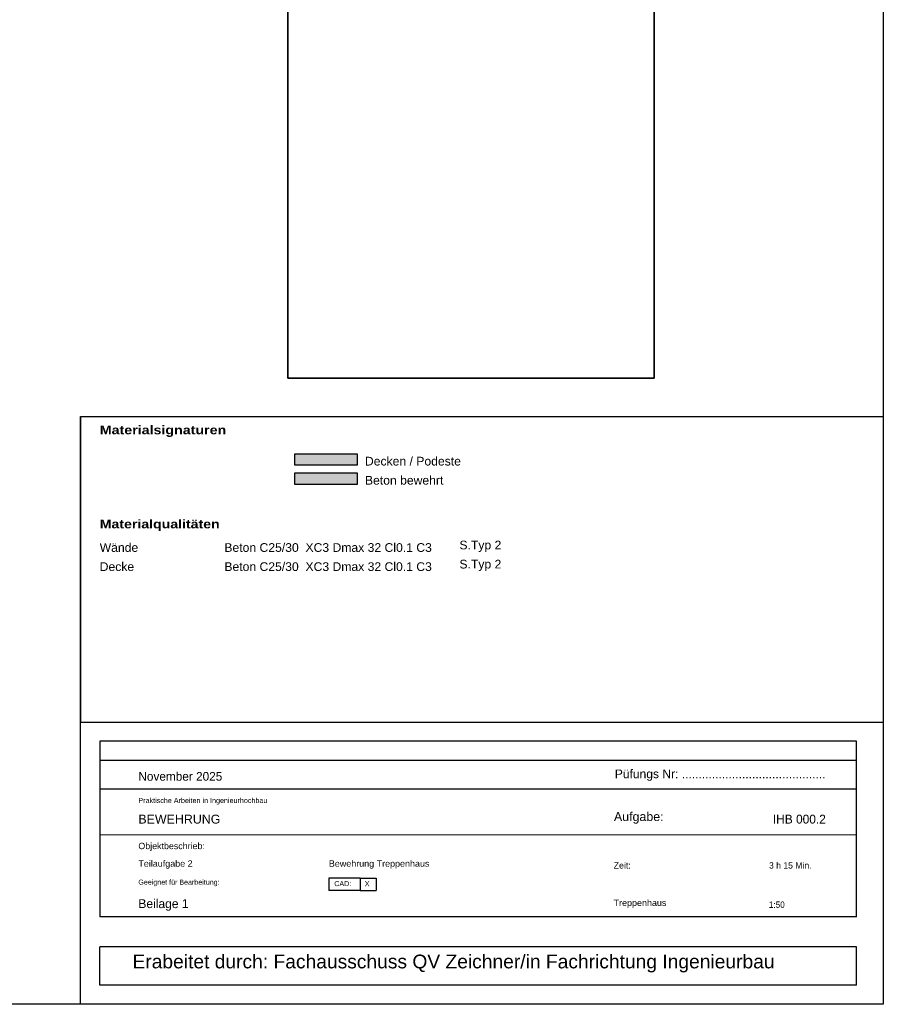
# Model space of a CAD drawing. Header units: metres. Extents: x 0.2 to 47.2, y 0.2 to 23.6.
# Tile 18 of 21: x 35.9 to 47.2, y 0.2 to 13.1. Entities that reach past the tile are written whole.
import ezdxf

# ---------------------------------------------------------------- set-up
doc = ezdxf.new("R2010")
doc.units = ezdxf.units.M
doc.header["$XCLIPFRAME"] = 0
doc.linetypes.add('AUSGEZOGEN', pattern=[0])
doc.linetypes.add('STRICHLINIE_S4', pattern=[0.33, 0.25, -0.08])
for name, color, linetype, lineweight in [('XR$1$Beton geschnitten', 117, 'AUSGEZOGEN', 50), ('XR$1$Beton verdeckt vorne', 117, 'STRICHLINIE_S4', 25), ('XR$1$Niveaus', 7, 'AUSGEZOGEN', 25), ('XR$1$STANDARD_1', 7, 'AUSGEZOGEN', 13), ('XR$1$STILFLAECHE_1', 7, 'AUSGEZOGEN', 25), ('XR$1$Text Decke', 7, 'AUSGEZOGEN', 25), ('XR$1$Vermassung Decke', 7, 'AUSGEZOGEN', 25)]:
    doc.layers.add(name, color=color, linetype=linetype, lineweight=lineweight)
doc.styles.add('ARIAL', font='arial.ttf')
picture_1 = doc.add_image_def('image1.tif', size_in_pixel=(880, 1103))

# ---------------------------------------------------------------- blocks, each defined once
blk = doc.blocks.new('COMPLEXOBJECT_0')
at = {"layer": 'XR$1$STANDARD_1', "color": 7, "linetype": 'AUSGEZOGEN', "lineweight": -3, "transparency": 33554687}
blk.add_line((36.7, 3.892), (36.7, 7.892), dxfattribs=at)
blk = doc.blocks.new('COMPLEXOBJECT_1')
at = {"layer": 'XR$1$STANDARD_1', "color": 7, "linetype": 'AUSGEZOGEN', "lineweight": -3, "transparency": 33554687}
blk.add_line((36.7, 7.892), (47.2, 7.892), dxfattribs=at)
blk = doc.blocks.new('COMPLEXOBJECT_2')
at = {"layer": 'XR$1$STANDARD_1', "color": 7, "linetype": 'AUSGEZOGEN', "lineweight": 18, "transparency": 33554687}
blk.add_line((36.7, 0.2), (36.7, 0.2), dxfattribs=at)
blk = doc.blocks.new('COMPLEXOBJECT_3')
at = {"layer": 'XR$1$STANDARD_1', "color": 7, "linetype": 'AUSGEZOGEN', "lineweight": 13, "transparency": 33554687}
blk.add_line((36.7, 0.2), (36.7, 0.45), dxfattribs=at)
blk = doc.blocks.new('COMPLEXOBJECT_4')
at = {"layer": 'XR$1$STANDARD_1', "color": 7, "linetype": 'AUSGEZOGEN', "lineweight": 25, "transparency": 33554687}
blk.add_line((36.7, 0.2), (36.7, 3.892), dxfattribs=at)
blk = doc.blocks.new('COMPLEXOBJECT_5')
at = {"layer": 'XR$1$STANDARD_1', "color": 7, "linetype": 'AUSGEZOGEN', "lineweight": 25, "transparency": 33554687}
blk.add_line((46.85, 0.452), (36.95, 0.45), dxfattribs=at)
blk = doc.blocks.new('COMPLEXOBJECT_6')
at = {"layer": 'XR$1$STANDARD_1', "color": 7, "linetype": 'AUSGEZOGEN', "lineweight": 25, "transparency": 33554687}
blk.add_line((46.85, 0.952), (36.95, 0.95), dxfattribs=at)
blk = doc.blocks.new('COMPLEXOBJECT_7')
at = {"layer": 'XR$1$STANDARD_1', "color": 7, "linetype": 'AUSGEZOGEN', "lineweight": 25, "transparency": 33554687}
blk.add_line((46.85, 3.642), (36.95, 3.642), dxfattribs=at)
blk = doc.blocks.new('COMPLEXOBJECT_8')
at = {"layer": 'XR$1$STANDARD_1', "color": 7, "linetype": 'AUSGEZOGEN', "lineweight": 25, "transparency": 33554687}
blk.add_line((46.85, 3.392), (36.95, 3.39), dxfattribs=at)
blk = doc.blocks.new('COMPLEXOBJECT_9')
at = {"layer": 'XR$1$STANDARD_1', "color": 7, "linetype": 'AUSGEZOGEN', "lineweight": 25, "transparency": 33554687}
blk.add_line((46.85, 3.017), (36.95, 3.015), dxfattribs=at)
blk = doc.blocks.new('COMPLEXOBJECT_10')
at = {"layer": 'XR$1$STANDARD_1', "color": 7, "linetype": 'AUSGEZOGEN', "lineweight": 25, "transparency": 33554687}
blk.add_line((46.85, 2.417), (36.95, 2.415), dxfattribs=at)
blk = doc.blocks.new('COMPLEXOBJECT_11')
at = {"layer": 'XR$1$STANDARD_1', "color": 7, "linetype": 'AUSGEZOGEN', "lineweight": 25, "transparency": 33554687}
blk.add_line((46.85, 1.345), (36.95, 1.344), dxfattribs=at)
blk = doc.blocks.new('COMPLEXOBJECT_13')
at = {"layer": 'XR$1$STANDARD_1', "color": 7, "linetype": 'AUSGEZOGEN', "lineweight": 25, "transparency": 33554687}
blk.add_line((36.95, 3.642), (36.95, 2.415), dxfattribs=at)
blk = doc.blocks.new('COMPLEXOBJECT_14')
at = {"layer": 'XR$1$STANDARD_1', "color": 7, "linetype": 'AUSGEZOGEN', "lineweight": 25, "transparency": 33554687}
blk.add_line((36.95, 0.45), (36.95, 0.95), dxfattribs=at)
blk = doc.blocks.new('COMPLEXOBJECT_15')
at = {"layer": 'XR$1$STANDARD_1', "color": 7, "linetype": 'AUSGEZOGEN', "lineweight": 25, "transparency": 33554687}
blk.add_line((46.85, 2.417), (46.85, 3.642), dxfattribs=at)
blk = doc.blocks.new('COMPLEXOBJECT_16')
at = {"layer": 'XR$1$STANDARD_1', "color": 7, "linetype": 'AUSGEZOGEN', "lineweight": 25, "transparency": 33554687}
blk.add_line((46.85, 0.452), (46.85, 0.952), dxfattribs=at)
blk = doc.blocks.new('COMPLEXOBJECT_17')
at = {"layer": 'XR$1$STANDARD_1', "color": 7, "linetype": 'AUSGEZOGEN', "lineweight": 25, "transparency": 33554687, "insert": (37.455, 2.563), "char_height": 0.11621, "width": 1.13518, "attachment_point": 7, "style": 'ARIAL'}
blk.add_mtext('\\W1.00;BEWEHRUNG', dxfattribs=at)
blk = doc.blocks.new('COMPLEXOBJECT_30')
at = {"layer": 'XR$1$STANDARD_1', "color": 7, "linetype": 'AUSGEZOGEN', "lineweight": 25, "transparency": 33554687}
blk.add_lwpolyline([(40.358, 1.851), (40.358, 1.691), (40.566, 1.691)], dxfattribs=at)
blk = doc.blocks.new('COMPLEXOBJECT_42')
at = {"layer": 'XR$1$STANDARD_1', "color": 7, "linetype": 'AUSGEZOGEN', "lineweight": 25, "transparency": 33554687}
blk.add_line((46.95, 7.892), (47.2, 7.892), dxfattribs=at)
blk = doc.blocks.new('COMPLEXOBJECT_43')
at = {"layer": 'XR$1$STANDARD_1', "color": 7, "linetype": 'AUSGEZOGEN', "lineweight": 25, "transparency": 33554687}
blk.add_line((36.7, 7.892), (46.95, 7.892), dxfattribs=at)
blk = doc.blocks.new('COMPLEXOBJECT_306')
at = {"layer": 'XR$1$STANDARD_1', "color": 7, "linetype": 'AUSGEZOGEN', "lineweight": 25, "transparency": 33554687}
blk.add_line((36.95, 2.415), (36.95, 1.344), dxfattribs=at)
blk = doc.blocks.new('COMPLEXOBJECT_307')
at = {"layer": 'XR$1$STANDARD_1', "color": 7, "linetype": 'AUSGEZOGEN', "lineweight": 25, "transparency": 33554687}
blk.add_line((46.85, 1.345), (46.85, 2.417), dxfattribs=at)

msp = doc.modelspace()

# ---------------------------------------------------------------- hatches: boundary and pattern name
at = {"layer": 'XR$1$Niveaus', "linetype": 'AUSGEZOGEN', "lineweight": 25, "transparency": 33554687}
msp.add_hatch(color=51, dxfattribs=at).paths.add_polyline_path([(39.5, 7.252), (40.319, 7.252), (40.319, 7.402), (39.5, 7.402)])
at = {"layer": 'XR$1$STILFLAECHE_1', "linetype": 'AUSGEZOGEN', "lineweight": 25, "transparency": 33554687}
msp.add_hatch(color=91, dxfattribs=at).paths.add_polyline_path([(39.5, 7.002), (40.319, 7.002), (40.319, 7.152), (39.5, 7.152)])

# ---------------------------------------------------------------- linework, layer by layer
at = {"layer": 'XR$1$STANDARD_1', "color": 7, "linetype": 'AUSGEZOGEN', "lineweight": 25, "transparency": 33554687}
for p, q in [((36.7, 7.892), (36.7, 3.892)), ((36.7, 7.892), (46.95, 7.892)), ((46.95, 7.892), (47.2, 7.892)), ((36.7, 3.892), (47.2, 3.892)), ((39.947, 1.851), (39.947, 1.691)), ((40.358, 1.851), (39.947, 1.851)), ((40.358, 1.851), (40.566, 1.851)), ((40.566, 1.851), (40.566, 1.691)), ((40.358, 1.691), (39.947, 1.691))]:
    msp.add_line(p, q, dxfattribs=at)
at = {"layer": 'XR$1$STANDARD_1', "color": 7, "linetype": 'AUSGEZOGEN', "lineweight": -3, "transparency": 33554687}
for p, q in [((47.2, 7.892), (47.2, 0.2)), ((47.2, 0.2), (36.7, 0.2))]:
    msp.add_line(p, q, dxfattribs=at)
at = {"layer": 'XR$1$STANDARD_1', "color": 7, "linetype": 'AUSGEZOGEN', "lineweight": 25, "transparency": 33554687}
msp.add_lwpolyline([(47.2, 0.2), (0.2, 0.2), (0.2, 23.55), (47.2, 23.55), (47.2, 0.2)], close=True, dxfattribs=at)
at = {"layer": 'XR$1$STANDARD_1', "color": 7, "linetype": 'AUSGEZOGEN', "lineweight": -3, "transparency": 33554687}
for points in [[(39.5, 7.252), (39.5, 7.402), (40.319, 7.402), (40.319, 7.252), (39.5, 7.252)], [(39.5, 7.002), (39.5, 7.152), (40.319, 7.152), (40.319, 7.002), (39.5, 7.002)]]:
    msp.add_lwpolyline(points, close=True, dxfattribs=at)

# ---------------------------------------------------------------- block references
at = {"layer": 'XR$1$Beton geschnitten', "color": 7, "linetype": 'AUSGEZOGEN', "lineweight": 50, "transparency": 33554687}
for name in ['COMPLEXOBJECT_11', 'COMPLEXOBJECT_10', 'COMPLEXOBJECT_9', 'COMPLEXOBJECT_8', 'COMPLEXOBJECT_4', 'COMPLEXOBJECT_5', 'COMPLEXOBJECT_6', 'COMPLEXOBJECT_7', 'COMPLEXOBJECT_3', 'COMPLEXOBJECT_2', 'COMPLEXOBJECT_17', 'COMPLEXOBJECT_13', 'COMPLEXOBJECT_16', 'COMPLEXOBJECT_15', 'COMPLEXOBJECT_307']:
    msp.add_blockref(name, (0, 0), dxfattribs=at)
at = {"layer": 'XR$1$Beton verdeckt vorne', "color": 7, "linetype": 'STRICHLINIE_S4', "lineweight": 25, "transparency": 33554687}
for name in ['COMPLEXOBJECT_0', 'COMPLEXOBJECT_14', 'COMPLEXOBJECT_306']:
    msp.add_blockref(name, (0, 0), dxfattribs=at)
at = {"layer": 'XR$1$Text Decke', "color": 7, "linetype": 'AUSGEZOGEN', "lineweight": 100, "transparency": 33554687}
msp.add_blockref('COMPLEXOBJECT_43', (0, 0), dxfattribs=at)
at = {"layer": 'XR$1$Vermassung Decke', "color": 7, "linetype": 'AUSGEZOGEN', "lineweight": 35, "transparency": 33554687}
for name in ['COMPLEXOBJECT_1', 'COMPLEXOBJECT_30']:
    msp.add_blockref(name, (0, 0), dxfattribs=at)
at = {"layer": 'XR$1$Vermassung Decke', "color": 5, "linetype": 'AUSGEZOGEN', "lineweight": 25, "transparency": 33554687}
msp.add_blockref('COMPLEXOBJECT_42', (0, 0), dxfattribs=at)

# ---------------------------------------------------------------- texts
at = {"layer": 'XR$1$STANDARD_1', "color": 7, "linetype": 'AUSGEZOGEN', "lineweight": -3, "transparency": 33554687, "char_height": 0.11387, "attachment_point": 7, "style": 'ARIAL'}
for s, insert, width in [('\\A1;{\\fArial|i0|b1;\\H0.113869;\\W1.170000;\\C7;Materialsignaturen}\\P', (36.95, 7.623), 1.73082), ('\\W1.00;Decken / Podeste', (40.419, 7.248), 1.31727), ('\\W1.00;Beton bewehrt', (40.419, 6.998), 1.08767), ('\\A1;{\\fArial|i0|b1;\\H0.113869;\\W1.160000;\\C7;Materialqualitäten}\\P', (36.95, 6.393), 1.6431), ('\\W1.00;Wände', (36.949, 6.118), 0.56382), ('\\W1.00;Beton C25/30  XC3 Dmax 32 Cl0.1 C3', (38.58, 6.118), 2.78227), ('\\W1.00;S.Typ 2', (41.655, 6.118), 0.60531), ('\\W1.00;Decke', (36.949, 5.868), 0.51069), ('\\W1.00;Beton C25/30  XC3 Dmax 32 Cl0.1 C3', (38.58, 5.868), 2.78227), ('\\W1.00;S.Typ 2', (41.655, 5.868), 0.60531)]:
    msp.add_mtext(s, dxfattribs=dict(at, insert=insert, width=width))
at = {"layer": 'XR$1$STANDARD_1', "color": 7, "linetype": 'AUSGEZOGEN', "lineweight": 25, "transparency": 33554687, "attachment_point": 7, "style": 'ARIAL'}
for s, insert, char_height, width in [('\\W0.97;November 2025', (37.455, 3.124), 0.11387, 1.14811), ('\\W0.99;Püfungs Nr: ...........................................', (43.688, 3.124), 0.11387, 2.81972), ('\\W1.01;Praktische Arbeiten in Ingenieurhochbau', (37.455, 2.814), 0.06641, 1.71354), ('\\W1.00;Aufgabe:', (43.676, 2.563), 0.11621, 0.711), ('\\W0.96; IHB 000.2', (45.712, 2.563), 0.11621, 0.79404), ('\\W1.00;Objektbeschrieb:', (37.455, 2.205), 0.08301, 0.91606), ('\\W1.01;Teilaufgabe 2', (37.455, 1.975), 0.08301, 0.7487), ('\\W1.01;Bewehrung Treppenhaus', (39.947, 1.975), 0.08301, 1.35195), ('\\W0.99;Zeit: ', (43.673, 1.975), 0.08301, 0.2986), ('\\W0.97;3 h 15 Min.', (45.705, 1.975), 0.08301, 0.60434), ('\\W1.00;Geeignet für Bearbeitung:', (37.455, 1.745), 0.06641, 1.10031), ('CAD:', (40.018, 1.745), 0.0664, 0.25567), ('\\W0.97;X', (40.417, 1.745), 0.0664, 0.09285), ('\\W0.97;Beilage 1', (37.455, 1.424), 0.11621, 0.72468), ('\\W1.01;Treppenhaus', (43.672, 1.461), 0.08301, 0.72933), ('\\W0.92;1:50', (45.703, 1.461), 0.08301, 0.25126), ('\\W1.00;Erabeitet durch: Fachausschuss QV Zeichner/in Fachrichtung Ingenieurbau', (37.378, 0.616), 0.18, 8.52644)]:
    msp.add_mtext(s, dxfattribs=dict(at, insert=insert, char_height=char_height, width=width))

# ---------------------------------------------------------------- pictures from other files: only their frames are drawn
at = {"layer": 'XR$1$STANDARD_1', "color": 7, "linetype": 'AUSGEZOGEN', "lineweight": 35, "transparency": 33554687}
image = msp.add_image(picture_1, insert=(39.412, 8.392), size_in_units=(4.791, 6.001), dxfattribs=at)
image.set_boundary_path([(-0.5, 1102.5), (-0.5, -0.5), (879.5, -0.5), (879.5, 1102.5), (-0.5, 1102.5)])

doc.saveas('drawing.dxf')
